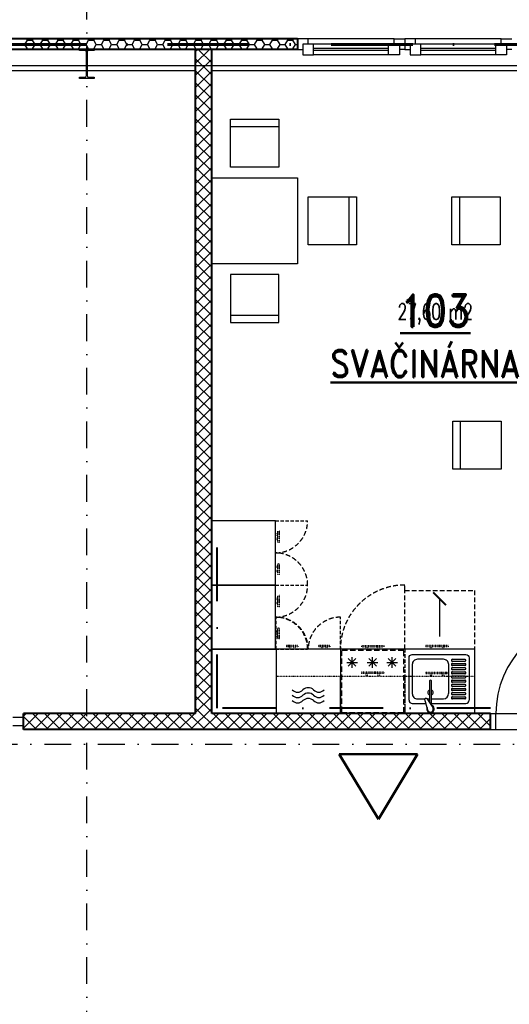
# Model space of a CAD drawing. Header units: millimetres. Extents: x 2886542 to 7567581, y -792623 to 134766.
# Tile 229 of 256: x 4794790 to 4799355, y -347867 to -338676. Entities that reach past the tile are written whole.
import ezdxf

# ---------------------------------------------------------------- set-up
doc = ezdxf.new("R2010")
doc.units = ezdxf.units.MM
for name, pattern in [('ACAD_ISO04W100', [30, 24, -3, 0, -3]), ('DASHDOT', [1, 0.5, -0.25, 0, -0.25]), ('DASHDOTX2', [50.8, 25.4, -12.7, 0, -12.7]), ('DASHED', [0.75, 0.5, -0.25]), ('DIVIDE', [1.25, 0.5, -0.25, 0, -0.25, 0, -0.25]), ('HIDDEN', [9.375, 6.25, -3.125])]:
    doc.linetypes.add(name, pattern=pattern)
doc.layers.add('CKPROSTUPY_NADROVINOU', color=7, linetype='DASHDOT', lineweight=25)
doc.layers.add('IN_NS_TLUSTA', color=1, linetype='Continuous', lineweight=40)
for name, color, linetype in [('IN_BLOKY_ZT', 161, 'Continuous'), ('IN_NS_VYPLNE OTVORU', 16, 'Continuous'), ('požárničina', 10, 'Continuous')]:
    doc.layers.add(name, color=color, linetype=linetype)
doc.styles.add('KOTY', font='SIMPLEX.SHX', dxfattribs={"width": 0.7})
doc.styles.add('ROMAND', font='romand.shx', dxfattribs={"width": 0.85})
doc.dimstyles.new('IN_50', dxfattribs={"dimtxt": 150, "dimasz": 80, "dimexe": 40, "dimexo": 250, "dimgap": 40, "dimtad": 1, "dimdec": 4, "dimrnd": 5, "dimdsep": 46, "dimlunit": 6, "dimtxsty": 'KOTY', "dimblk": 'ARCHTICK', "dimcen": 40, "dimclrd": 256, "dimclre": 256, "dimclrt": 3, "dimadec": 0, "dimazin": 0, "dimtfac": 1, "dimtdec": 4, "dimtmove": 1, "dimatfit": 3, "dimldrblk": 'ARCHTICK', "dimfxl": 0, "dimtolj": 1, "dimtzin": 0, "dimlwd": -1, "dimlwe": -1, "dimarcsym": 0})

# ---------------------------------------------------------------- blocks, each defined once
blk = doc.blocks.new('madlo')
at = {"linetype": 'DIVIDE', "ltscale": 2}
blk.add_line((-104, -14), (-104, 0), dxfattribs=at)
at = {"linetype": 'DIVIDE', "ltscale": 3}
for p, q in [((104, 0), (-104, 0)), ((-64, 0), (-64, 23)), ((-50, 0), (-50, 23)), ((50, 0), (50, 23)), ((64, 0), (64, 23)), ((104, -14), (104, 0)), ((104, -14), (-104, -14))]:
    blk.add_line(p, q, dxfattribs=at)
blk = doc.blocks.new('_ArchTick')
at = {"color": 0, "linetype": 'ByBlock', "const_width": 0.15}
blk.add_lwpolyline([(-0.5, -0.5), (0.5, 0.5)], dxfattribs=at)

msp = doc.modelspace()

# ---------------------------------------------------------------- linework, layer by layer
at = {"color": 0}
for p, q in [((4796755.4, -340053.4), (4796755.4, -339603.4)), ((4796755.4, -339603.4), (4797205.4, -339603.4)), ((4797205.4, -339603.4), (4797205.4, -340053.4)), ((4796755.4, -339673.4), (4797205.4, -339673.4)), ((4797205.4, -340053.4), (4796755.4, -340053.4)), ((4796580.4, -340953.4), (4796580.4, -340153.4)), ((4796580.4, -340153.4), (4797380.4, -340153.4)), ((4797380.4, -340153.4), (4797380.4, -340953.4)), ((4797480.4, -340778.4), (4797480.4, -340328.4)), ((4797480.4, -340328.4), (4797930.4, -340328.4)), ((4797860.4, -340328.4), (4797860.4, -340778.4)), ((4797930.4, -340328.4), (4797930.4, -340778.4)), ((4798820.6, -340778.4), (4798820.6, -340328.4)), ((4798820.6, -340328.4), (4799270.6, -340328.4)), ((4798890.6, -340328.4), (4798890.6, -340778.4)), ((4799270.6, -340328.4), (4799270.6, -340778.4)), ((4797930.4, -340778.4), (4797480.4, -340778.4)), ((4799270.6, -340778.4), (4798820.6, -340778.4)), ((4797380.4, -340953.4), (4796580.4, -340953.4)), ((4797205.4, -341053.4), (4796755.4, -341053.4)), ((4796755.4, -341053.4), (4796755.4, -341503.4)), ((4797205.4, -341503.4), (4797205.4, -341053.4)), ((4796755.4, -341433.4), (4797205.4, -341433.4)), ((4796755.4, -341503.4), (4797205.4, -341503.4)), ((4798830.4, -342873.2), (4798830.4, -342423.2)), ((4798830.4, -342423.2), (4799280.4, -342423.2)), ((4798900.4, -342873.2), (4798900.4, -342423.2)), ((4799280.4, -342423.2), (4799280.4, -342873.2)), ((4799280.4, -342873.2), (4798830.4, -342873.2)), ((4797180.4, -344553.4), (4797180.4, -345153.4)), ((4797839, -344675.5), (4797939, -344675.5)), ((4797853.7, -344710.9), (4797924.4, -344640.2)), ((4797853.7, -344640.2), (4797924.4, -344710.9)), ((4797889, -344725.5), (4797889, -344625.5)), ((4798030.4, -344675.5), (4798130.4, -344675.5)), ((4798045.1, -344710.9), (4798115.8, -344640.2)), ((4798045.1, -344640.2), (4798115.8, -344710.9)), ((4798080.4, -344725.5), (4798080.4, -344625.5)), ((4798212.6, -344675.5), (4798312.6, -344675.5)), ((4798227.2, -344710.9), (4798297.9, -344640.2)), ((4798227.2, -344640.2), (4798297.9, -344710.9)), ((4798262.6, -344725.5), (4798262.6, -344625.5)), ((4797780.4, -345153.4), (4797780.4, -344802)), ((4797180.4, -345153.4), (4797780.4, -345153.4))]:
    msp.add_line(p, q, dxfattribs=at)
at = {"color": 0, "linetype": 'HIDDEN', "ltscale": 5}
for p, q in [((4797174.6, -343353.4), (4797474.6, -343353.4)), ((4797174.6, -343953.4), (4797474.6, -343953.4)), ((4797174.6, -343953.4), (4797474.6, -343953.4)), ((4797180.4, -344553.4), (4797180.4, -344253.4)), ((4797780.4, -344553.4), (4797780.4, -344253.4)), ((4797174.6, -344553.4), (4797474.6, -344553.4)), ((4798380.4, -344553.4), (4798380.4, -345153.4))]:
    msp.add_line(p, q, dxfattribs=at)
at = {"color": 0, "linetype": 'DIVIDE', "ltscale": 3}
for p, q in [((4797197.6, -343476.4), (4797174.6, -343476.4)), ((4797197.6, -343490.4), (4797174.6, -343490.4)), ((4797197.6, -343516.4), (4797174.6, -343516.4)), ((4797197.6, -343530.4), (4797174.6, -343530.4)), ((4797211.6, -343555.4), (4797197.6, -343555.4)), ((4797197.6, -343751.4), (4797211.6, -343751.4)), ((4797197.6, -343776.4), (4797174.6, -343776.4)), ((4797197.6, -343790.4), (4797174.6, -343790.4)), ((4797197.6, -343816.4), (4797174.6, -343816.4)), ((4797197.6, -343830.4), (4797174.6, -343830.4)), ((4797211.6, -343855.4), (4797197.6, -343855.4)), ((4797197.6, -344076.4), (4797174.6, -344076.4)), ((4797197.6, -344090.4), (4797174.6, -344090.4)), ((4797197.6, -344116.4), (4797174.6, -344116.4)), ((4797197.6, -344130.4), (4797174.6, -344130.4)), ((4797211.6, -344155.4), (4797197.6, -344155.4)), ((4797197.6, -344376.4), (4797174.6, -344376.4)), ((4797197.6, -344390.4), (4797174.6, -344390.4)), ((4797197.6, -344351.4), (4797211.6, -344351.4)), ((4797197.6, -344416.4), (4797174.6, -344416.4)), ((4797197.6, -344430.4), (4797174.6, -344430.4)), ((4797211.6, -344455.4), (4797197.6, -344455.4)), ((4797303.4, -344530.4), (4797303.4, -344553.4)), ((4797317.4, -344530.4), (4797317.4, -344553.4)), ((4797343.4, -344530.4), (4797343.4, -344553.4)), ((4797357.4, -344530.4), (4797357.4, -344553.4)), ((4797382.4, -344516.4), (4797382.4, -344530.4)), ((4797578.4, -344530.4), (4797578.4, -344516.4)), ((4797603.4, -344530.4), (4797603.4, -344553.4)), ((4797617.4, -344530.4), (4797617.4, -344553.4)), ((4797643.4, -344530.4), (4797643.4, -344553.4)), ((4797657.4, -344530.4), (4797657.4, -344553.4)), ((4797682.4, -344516.4), (4797682.4, -344530.4)), ((4797180.4, -344803.4), (4799030.4, -344803.4))]:
    msp.add_line(p, q, dxfattribs=at)
at = {"color": 0, "linetype": 'DIVIDE', "ltscale": 2}
for p, q in [((4797211.6, -343451.4), (4797197.6, -343451.4)), ((4797211.6, -344051.4), (4797197.6, -344051.4)), ((4797278.4, -344516.4), (4797278.4, -344530.4))]:
    msp.add_line(p, q, dxfattribs=at)
at = {"color": 0, "linetype": 'DIVIDE'}
for p, q in [((4797197.6, -343555.4), (4797197.6, -343451.4)), ((4797211.6, -343555.4), (4797211.6, -343451.4)), ((4797197.6, -343855.4), (4797197.6, -343751.4)), ((4797211.6, -343855.4), (4797211.6, -343751.4)), ((4797197.6, -344155.4), (4797197.6, -344051.4)), ((4797211.6, -344155.4), (4797211.6, -344051.4)), ((4797197.6, -344455.4), (4797197.6, -344351.4)), ((4797211.6, -344455.4), (4797211.6, -344351.4)), ((4797382.4, -344516.4), (4797278.4, -344516.4)), ((4797382.4, -344530.4), (4797278.4, -344530.4)), ((4797682.4, -344516.4), (4797578.4, -344516.4)), ((4797682.4, -344530.4), (4797578.4, -344530.4))]:
    msp.add_line(p, q, dxfattribs=at)
at = {"color": 0, "linetype": 'HIDDEN', "ltscale": 7}
msp.add_line((4798380.4, -344003.4), (4798380.4, -343953.4), dxfattribs=at)
at = {"color": 0, "linetype": 'HIDDEN', "ltscale": 0.2}
for p, q in [((4799030.4, -344553.4), (4796580.4, -344553.4)), ((4796580.4, -344553.4), (4796580.4, -345153.4)), ((4797780.4, -344553.4), (4797780.4, -345153.4)), ((4796580.4, -345153.4), (4799030.4, -345153.4))]:
    msp.add_line(p, q, dxfattribs=at)
at = {"color": 0, "ltscale": 5}
msp.add_line((4799030.4, -344553.4), (4799030.4, -345153.4), dxfattribs=at)
at = {"color": 0, "linetype": 'DIVIDE', "ltscale": 75}
msp.add_line((4798380.4, -344803.4), (4798380.4, -345153.4), dxfattribs=at)
at = {"color": 0, "linetype": 'HIDDEN', "ltscale": 0.2}
for points in [[(4796580.4, -343953.4), (4797174.6, -343953.4), (4797174.6, -343353.4), (4796580.4, -343353.4)], [(4796580.4, -344553.4), (4797174.6, -344553.4), (4797174.6, -343953.4), (4796580.4, -343953.4)]]:
    msp.add_lwpolyline(points, close=True, dxfattribs=at)
at = {"color": 0, "linetype": 'HIDDEN', "ltscale": 7}
msp.add_lwpolyline([(4798380.4, -344553.4), (4798380.4, -344003.4), (4799030.4, -344003.4), (4799030.4, -344553.4)], dxfattribs=at)
at = {"color": 0, "linetype": 'DASHED', "ltscale": 100}
msp.add_lwpolyline([(4797790.4, -345143.4), (4798370.5, -345143.4), (4798370.5, -344563.4), (4797790.4, -344563.4)], close=True, dxfattribs=at)
at = {"color": 0, "linetype": 'HIDDEN', "ltscale": 7}
for centre, radius, start, end in [((4797174.6, -343353.4), 300, 270, 0), ((4797174.6, -343953.4), 300, 0, 90), ((4797174.6, -343953.4), 300, 270, 0), ((4798380.4, -344553.4), 600, 90, 180), ((4797174.6, -344553.4), 300, 0, 90), ((4797180.4, -344553.4), 300, 0, 90), ((4797780.4, -344553.4), 300, 90, 180)]:
    msp.add_arc(centre, radius, start, end, dxfattribs=at)
at = {"color": 0}
for centre, start, end in [((4797381.4, -344883.3), 225, 315), ((4797480.4, -344982.2), 45, 135), ((4797579.4, -344883.3), 225, 315), ((4797381.4, -344933.3), 225, 315), ((4797381.4, -344983.3), 225, 315), ((4797480.4, -345032.2), 45, 135), ((4797480.4, -345082.2), 45, 135), ((4797579.4, -344933.3), 225, 315), ((4797579.4, -344983.3), 225, 315)]:
    msp.add_arc(centre, 70, start, end, dxfattribs=at)
at = {"layer": 'CKPROSTUPY_NADROVINOU', "color": 0, "ltscale": 500}
for p, q in [((4795415.4, -361679.5), (4795415.4, -334462.1)), ((4743509.4, -345438.4), (4807982.6, -345438.4))]:
    msp.add_line(p, q, dxfattribs=at)
at = {"layer": 'IN_BLOKY_ZT', "color": 0}
msp.add_line((4798587.1, -345016.4), (4798610.4, -345016.4), dxfattribs=at)
for points in [[(4798420.4, -345029.4), (4798420.4, -344633.4, -0.414214), (4798450.4, -344603.4), (4798950.4, -344603.4), (4798950.4, -344603.4, -0.414214), (4798980.4, -344633.4), (4798980.4, -344633.4), (4798980.4, -345029.4)], [(4798630.4, -345016.4), (4798742.4, -345016.4), (4798742.4, -345016.4, 0.400272), (4798790, -344966.4), (4798790, -344966.4), (4798790.4, -344966.4), (4798790.4, -344696.4), (4798790.4, -344696.4, 0.414214), (4798740.4, -344646.4), (4798740.4, -344646.4), (4798500.4, -344646.4), (4798500.4, -344646.4), (4798500.4, -344646.4, 0.414214), (4798450.4, -344696.4), (4798450.4, -344696.4), (4798450.4, -344696.4), (4798450.4, -344966.4), (4798450.4, -344966.4), (4798450.4, -344966.4, 0.414214), (4798500.4, -345016.4), (4798500.4, -345016.4), (4798500.4, -345016.4), (4798567.4, -345016.4)], [(4798630.4, -345075.8), (4798630.4, -344851.9), (4798630.4, -344851.9, 1.002035), (4798610.4, -344851.9), (4798610.4, -344851.9), (4798610.4, -345050.5)], [(4798420.4, -345029.4, 0.414214), (4798450.4, -345059.4), (4798450.4, -345059.4), (4798578.8, -345059.4)], [(4798567.1, -345020.9, -0.803053), (4798585.2, -345013.7), (4798585.2, -345013.6), (4798641, -345095.3), (4798640.9, -345095.1)], [(4798630.4, -345059.4), (4798950.4, -345059.4), (4798950.4, -345059.4, 0.414214), (4798980.4, -345029.4)]]:
    msp.add_lwpolyline(points, format="xyb", dxfattribs=at)
for points in [[(4798825.4, -344646.4), (4798940.4, -344646.4)], [(4798940.4, -344665.8), (4798825.4, -344665.8)], [(4798825.4, -344685.3), (4798940.4, -344685.3)], [(4798940.4, -344704.8), (4798825.4, -344704.8)], [(4798825.4, -344724.3), (4798940.4, -344724.3)], [(4798940.4, -344743.7), (4798825.4, -344743.7)], [(4798825.4, -344763.2), (4798940.4, -344763.2)], [(4798940.4, -344782.7), (4798825.4, -344782.7)], [(4798825.4, -344802.2), (4798940.4, -344802.2)], [(4798940.4, -344821.6), (4798825.4, -344821.6)], [(4798825.4, -344841.1), (4798940.4, -344841.1)], [(4798940.4, -344860.6), (4798825.4, -344860.6)], [(4798825.4, -344880.1), (4798940.4, -344880.1)], [(4798940.4, -344899.5), (4798825.4, -344899.5)], [(4798825.4, -344919), (4798940.4, -344919)], [(4798940.4, -344938.5), (4798825.4, -344938.5)], [(4798596.5, -345120.7), (4798567.4, -345022.2)], [(4798825.4, -344958), (4798940.4, -344958)], [(4798940.4, -344977.4), (4798825.4, -344977.4)], [(4798825.4, -344996.9), (4798940.4, -344996.9)], [(4798940.4, -345016.4), (4798825.4, -345016.4)]]:
    msp.add_lwpolyline(points, dxfattribs=at)
for centre, radius, start, end in [((4798620.4, -344956.6), 25, 113.57828, 180), ((4798620.4, -344956.6), 25, 180, 246.42172), ((4798620.4, -344956.6), 25, 293.57839, 66.42161), ((4798620.4, -345109.4), 35, 152.69496, 78.78192)]:
    msp.add_arc(centre, radius, start, end, dxfattribs=at)
for centre, major_axis, ratio, start_param, end_param in [((4798825.4, -344656.1), (10, 0), 0.973684, 1.570796, 4.712389), ((4798940.4, -344656.1), (10, 0), 0.973684, 4.712389, 7.853982), ((4798825.4, -344695.1), (10, 0), 0.973684, 1.570796, 4.712389), ((4798825.4, -344734), (10, 0), 0.973684, 1.570796, 4.712389), ((4798825.4, -344773), (10, 0), 0.973684, 1.570796, 4.712389), ((4798940.4, -344695.1), (10, 0), 0.973684, 4.712389, 7.853982), ((4798940.4, -344734), (10, 0), 0.973684, 4.712389, 7.853982), ((4798940.4, -344773), (10, 0), 0.973684, 4.712389, 7.853982), ((4798825.4, -344811.9), (10, 0), 0.973684, 1.570796, 4.712389), ((4798825.4, -344850.8), (10, 0), 0.973684, 1.570796, 4.712389), ((4798940.4, -344811.9), (10, 0), 0.973684, 4.712389, 7.853982), ((4798940.4, -344850.8), (10, 0), 0.973684, 4.712389, 7.853982), ((4798825.4, -344889.8), (10, 0), 0.973684, 1.570796, 4.712389), ((4798825.4, -344928.7), (10, 0), 0.973684, 1.570796, 4.712389), ((4798940.4, -344889.8), (10, 0), 0.973684, 4.712389, 7.853982), ((4798940.4, -344928.7), (10, 0), 0.973684, 4.712389, 7.853982), ((4798825.4, -344967.7), (10, 0), 0.973684, 1.570796, 4.712389), ((4798825.4, -345006.6), (10, 0), 0.973684, 1.570796, 4.712389), ((4798940.4, -344967.7), (10, 0), 0.973684, 4.712389, 7.853982), ((4798940.4, -345006.6), (10, 0), 0.973684, 4.712389, 7.853982), ((4798620.4, -345112), (0, 29.6), 0.843648, 1.869437, 5.317816)]:
    msp.add_ellipse(centre, major_axis=major_axis, ratio=ratio, start_param=start_param, end_param=end_param, dxfattribs=at)
at = {"layer": 'IN_NS_TLUSTA', "color": 0}
for p, q in [((4797380.4, -338853.4), (4794575.4, -338853.4)), ((4797380.4, -338853.4), (4797380.4, -338953.4)), ((4797380.4, -338953.4), (4794575.4, -338953.4)), ((4796430.4, -345153.4), (4796430.4, -338953.4)), ((4796580.4, -345153.4), (4796580.4, -338953.4)), ((4796430.4, -345153.4), (4794825.4, -345153.4)), ((4794825.4, -345303.4), (4794825.4, -345153.4)), ((4799180.4, -345153.4), (4796580.4, -345153.4)), ((4799180.4, -345303.4), (4799180.4, -345153.4)), ((4799180.4, -345303.4), (4794825.4, -345303.4))]:
    msp.add_line(p, q, dxfattribs=at)
at = {"layer": 'IN_NS_TLUSTA', "color": 0, "linetype": 'DASHDOT', "ltscale": 1000}
for p, q in [((4796630.4, -345103.4), (4796630.4, -343353.4)), ((4799180.4, -345103.4), (4796630.4, -345103.4))]:
    msp.add_line(p, q, dxfattribs=at)
at = {"layer": 'IN_NS_VYPLNE OTVORU', "color": 0}
for p, q in [((4794837.5, -338907.4), (4794861.4, -338866.1)), ((4794861.4, -338866.1), (4794854, -338853.4)), ((4794861.4, -338866.1), (4794909, -338866.1)), ((4794909, -338866.1), (4794916.3, -338853.4)), ((4794932.8, -338907.4), (4794909, -338866.1)), ((4794980.4, -338907.4), (4795004.2, -338866.1)), ((4795004.2, -338866.1), (4794996.9, -338853.4)), ((4795004.2, -338866.1), (4795051.9, -338866.1)), ((4795051.9, -338866.1), (4795059.2, -338853.4)), ((4795075.7, -338907.4), (4795051.9, -338866.1)), ((4795123.3, -338907.4), (4795147.1, -338866.1)), ((4795147.1, -338866.1), (4795139.7, -338853.4)), ((4795147.1, -338866.1), (4795194.7, -338866.1)), ((4795194.7, -338866.1), (4795202.1, -338853.4)), ((4795218.5, -338907.4), (4795194.7, -338866.1)), ((4795266.2, -338907.4), (4795290, -338866.1)), ((4795290, -338866.1), (4795282.6, -338853.4)), ((4795290, -338866.1), (4795337.6, -338866.1)), ((4795337.6, -338866.1), (4795345, -338853.4)), ((4795361.4, -338907.4), (4795337.6, -338866.1)), ((4795409, -338907.4), (4795432.9, -338866.1)), ((4795432.9, -338866.1), (4795425.5, -338853.4)), ((4795432.9, -338866.1), (4795480.5, -338866.1)), ((4795480.5, -338866.1), (4795487.8, -338853.4)), ((4795504.3, -338907.4), (4795480.5, -338866.1)), ((4795551.9, -338907.4), (4795575.7, -338866.1)), ((4795575.7, -338866.1), (4795568.4, -338853.4)), ((4795575.7, -338866.1), (4795623.4, -338866.1)), ((4795623.4, -338866.1), (4795630.7, -338853.4)), ((4795647.2, -338907.4), (4795623.4, -338866.1)), ((4795694.8, -338907.4), (4795718.6, -338866.1)), ((4795718.6, -338866.1), (4795711.2, -338853.4)), ((4795718.6, -338866.1), (4795766.2, -338866.1)), ((4795766.2, -338866.1), (4795773.6, -338853.4)), ((4795790, -338907.4), (4795766.2, -338866.1)), ((4795837.7, -338907.4), (4795861.5, -338866.1)), ((4795861.5, -338866.1), (4795854.1, -338853.4)), ((4795861.5, -338866.1), (4795909.1, -338866.1)), ((4795909.1, -338866.1), (4795916.5, -338853.4)), ((4795932.9, -338907.4), (4795909.1, -338866.1)), ((4795980.5, -338907.4), (4796004.4, -338866.1)), ((4796004.4, -338866.1), (4795997, -338853.4)), ((4796004.4, -338866.1), (4796052, -338866.1)), ((4796052, -338866.1), (4796059.3, -338853.4)), ((4796075.8, -338907.4), (4796052, -338866.1)), ((4796123.4, -338907.4), (4796147.2, -338866.1)), ((4796147.2, -338866.1), (4796139.9, -338853.4)), ((4796147.2, -338866.1), (4796194.9, -338866.1)), ((4796194.9, -338866.1), (4796202.2, -338853.4)), ((4796218.7, -338907.4), (4796194.9, -338866.1)), ((4796266.3, -338907.4), (4796290.1, -338866.1)), ((4796290.1, -338866.1), (4796282.7, -338853.4)), ((4796290.1, -338866.1), (4796337.7, -338866.1)), ((4796337.7, -338866.1), (4796345.1, -338853.4)), ((4796361.5, -338907.4), (4796337.7, -338866.1)), ((4796409.2, -338907.4), (4796433, -338866.1)), ((4796433, -338866.1), (4796425.6, -338853.4)), ((4796433, -338866.1), (4796480.6, -338866.1)), ((4796480.6, -338866.1), (4796488, -338853.4)), ((4796504.4, -338907.4), (4796480.6, -338866.1)), ((4796552, -338907.4), (4796575.9, -338866.1)), ((4796575.9, -338866.1), (4796568.5, -338853.4)), ((4796575.9, -338866.1), (4796623.5, -338866.1)), ((4796623.5, -338866.1), (4796630.8, -338853.4)), ((4796647.3, -338907.4), (4796623.5, -338866.1)), ((4796694.9, -338907.4), (4796718.7, -338866.1)), ((4796718.7, -338866.1), (4796711.4, -338853.4)), ((4796718.7, -338866.1), (4796766.4, -338866.1)), ((4796766.4, -338866.1), (4796773.7, -338853.4)), ((4796790.2, -338907.4), (4796766.4, -338866.1)), ((4796837.8, -338907.4), (4796861.6, -338866.1)), ((4796861.6, -338866.1), (4796854.3, -338853.4)), ((4796861.6, -338866.1), (4796909.2, -338866.1)), ((4796909.2, -338866.1), (4796916.6, -338853.4)), ((4796933, -338907.4), (4796909.2, -338866.1)), ((4796980.7, -338907.4), (4797004.5, -338866.1)), ((4797004.5, -338866.1), (4796997.1, -338853.4)), ((4797004.5, -338866.1), (4797052.1, -338866.1)), ((4797052.1, -338866.1), (4797059.5, -338853.4)), ((4797075.9, -338907.4), (4797052.1, -338866.1)), ((4797123.5, -338907.4), (4797147.4, -338866.1)), ((4797147.4, -338866.1), (4797140, -338853.4)), ((4797147.4, -338866.1), (4797195, -338866.1)), ((4797195, -338866.1), (4797202.3, -338853.4)), ((4797218.8, -338907.4), (4797195, -338866.1)), ((4797266.4, -338907.4), (4797290.2, -338866.1)), ((4797290.2, -338866.1), (4797282.9, -338853.4)), ((4797290.2, -338866.1), (4797337.9, -338866.1)), ((4797337.9, -338866.1), (4797345.2, -338853.4)), ((4797361.7, -338907.4), (4797337.9, -338866.1)), ((4798280.4, -338853.4), (4797380.4, -338853.4)), ((4797480.4, -338853.4), (4797380.4, -338853.4)), ((4797380.4, -338853.4), (4797380.4, -338953.4)), ((4797480.4, -338903.4), (4797480.4, -338853.4)), ((4798280.4, -338903.4), (4798280.4, -338853.4)), ((4798280.4, -338853.4), (4798380.4, -338853.4)), ((4799280.4, -338853.4), (4798380.4, -338853.4)), ((4798480.4, -338853.4), (4798380.4, -338853.4)), ((4798380.4, -338853.4), (4798380.4, -338953.4)), ((4798380.4, -338853.4), (4798380.4, -338953.4)), ((4798480.4, -338903.4), (4798480.4, -338853.4)), ((4799280.4, -338903.4), (4799280.4, -338853.4)), ((4799280.4, -338853.4), (4799380.4, -338853.4)), ((4794789.9, -338907.4), (4794837.5, -338907.4)), ((4794861.4, -338948.6), (4794837.5, -338907.4)), ((4794858.6, -338953.4), (4794861.4, -338948.6)), ((4794861.4, -338948.6), (4794909, -338948.6)), ((4794909, -338948.6), (4794932.8, -338907.4)), ((4794911.7, -338953.4), (4794909, -338948.6)), ((4794932.8, -338907.4), (4794980.4, -338907.4)), ((4795004.2, -338948.6), (4794980.4, -338907.4)), ((4795001.5, -338953.4), (4795004.2, -338948.6)), ((4795004.2, -338948.6), (4795051.9, -338948.6)), ((4795051.9, -338948.6), (4795075.7, -338907.4)), ((4795054.6, -338953.4), (4795051.9, -338948.6)), ((4795075.7, -338907.4), (4795123.3, -338907.4)), ((4795147.1, -338948.6), (4795123.3, -338907.4)), ((4795144.4, -338953.4), (4795147.1, -338948.6)), ((4795147.1, -338948.6), (4795194.7, -338948.6)), ((4795194.7, -338948.6), (4795218.5, -338907.4)), ((4795197.5, -338953.4), (4795194.7, -338948.6)), ((4795218.5, -338907.4), (4795266.2, -338907.4)), ((4795290, -338948.6), (4795266.2, -338907.4)), ((4795287.2, -338953.4), (4795290, -338948.6)), ((4795290, -338948.6), (4795337.6, -338948.6)), ((4795337.6, -338948.6), (4795361.4, -338907.4)), ((4795340.4, -338953.4), (4795337.6, -338948.6)), ((4795347.9, -338963.6), (4795347.9, -338953.4)), ((4795347.9, -338953.4), (4795482.9, -338953.4)), ((4795397.1, -338963.6), (4795347.9, -338963.6)), ((4795361.4, -338907.4), (4795409, -338907.4)), ((4795432.9, -338948.6), (4795409, -338907.4)), ((4795412.1, -339198.2), (4795412.1, -338978.6)), ((4795418.7, -338978.6), (4795418.7, -339198.2)), ((4795430.1, -338953.4), (4795432.9, -338948.6)), ((4795432.9, -338948.6), (4795480.5, -338948.6)), ((4795482.9, -338963.6), (4795433.7, -338963.6)), ((4795480.5, -338948.6), (4795504.3, -338907.4)), ((4795483.2, -338953.4), (4795480.5, -338948.6)), ((4795482.9, -338953.4), (4795482.9, -338963.6)), ((4795504.3, -338907.4), (4795551.9, -338907.4)), ((4795575.7, -338948.6), (4795551.9, -338907.4)), ((4795573, -338953.4), (4795575.7, -338948.6)), ((4795575.7, -338948.6), (4795623.4, -338948.6)), ((4795623.4, -338948.6), (4795647.2, -338907.4)), ((4795626.1, -338953.4), (4795623.4, -338948.6)), ((4795647.2, -338907.4), (4795694.8, -338907.4)), ((4795718.6, -338948.6), (4795694.8, -338907.4)), ((4795715.9, -338953.4), (4795718.6, -338948.6)), ((4795718.6, -338948.6), (4795766.2, -338948.6)), ((4795766.2, -338948.6), (4795790, -338907.4)), ((4795769, -338953.4), (4795766.2, -338948.6)), ((4795790, -338907.4), (4795837.7, -338907.4)), ((4795861.5, -338948.6), (4795837.7, -338907.4)), ((4795858.7, -338953.4), (4795861.5, -338948.6)), ((4795861.5, -338948.6), (4795909.1, -338948.6)), ((4795909.1, -338948.6), (4795932.9, -338907.4)), ((4795911.9, -338953.4), (4795909.1, -338948.6)), ((4795932.9, -338907.4), (4795980.5, -338907.4)), ((4796004.4, -338948.6), (4795980.5, -338907.4)), ((4796001.6, -338953.4), (4796004.4, -338948.6)), ((4796004.4, -338948.6), (4796052, -338948.6)), ((4796052, -338948.6), (4796075.8, -338907.4)), ((4796054.7, -338953.4), (4796052, -338948.6)), ((4796075.8, -338907.4), (4796123.4, -338907.4)), ((4796147.2, -338948.6), (4796123.4, -338907.4)), ((4796144.5, -338953.4), (4796147.2, -338948.6)), ((4796147.2, -338948.6), (4796194.9, -338948.6)), ((4796194.9, -338948.6), (4796218.7, -338907.4)), ((4796197.6, -338953.4), (4796194.9, -338948.6)), ((4796218.7, -338907.4), (4796266.3, -338907.4)), ((4796290.1, -338948.6), (4796266.3, -338907.4)), ((4796287.4, -338953.4), (4796290.1, -338948.6)), ((4796290.1, -338948.6), (4796337.7, -338948.6)), ((4796337.7, -338948.6), (4796361.5, -338907.4)), ((4796340.5, -338953.4), (4796337.7, -338948.6)), ((4796361.5, -338907.4), (4796409.2, -338907.4)), ((4796433, -338948.6), (4796409.2, -338907.4)), ((4796430.2, -338953.4), (4796433, -338948.6)), ((4796430.4, -338970.6), (4796447.6, -338953.4)), ((4796430.4, -339082.8), (4796559.9, -338953.4)), ((4796433, -338948.6), (4796480.6, -338948.6)), ((4796580.4, -339079.1), (4796454.6, -338953.4)), ((4796480.6, -338948.6), (4796504.4, -338907.4)), ((4796483.4, -338953.4), (4796480.6, -338948.6)), ((4796504.4, -338907.4), (4796552, -338907.4)), ((4796575.9, -338948.6), (4796552, -338907.4)), ((4796580.4, -338966.9), (4796566.9, -338953.4)), ((4796573.1, -338953.4), (4796575.9, -338948.6)), ((4796575.9, -338948.6), (4796623.5, -338948.6)), ((4796623.5, -338948.6), (4796647.3, -338907.4)), ((4796626.2, -338953.4), (4796623.5, -338948.6)), ((4796647.3, -338907.4), (4796694.9, -338907.4)), ((4796718.7, -338948.6), (4796694.9, -338907.4)), ((4796716, -338953.4), (4796718.7, -338948.6)), ((4796718.7, -338948.6), (4796766.4, -338948.6)), ((4796766.4, -338948.6), (4796790.2, -338907.4)), ((4796769.1, -338953.4), (4796766.4, -338948.6)), ((4796790.2, -338907.4), (4796837.8, -338907.4)), ((4796861.6, -338948.6), (4796837.8, -338907.4)), ((4796858.9, -338953.4), (4796861.6, -338948.6)), ((4796861.6, -338948.6), (4796909.2, -338948.6)), ((4796909.2, -338948.6), (4796933, -338907.4)), ((4796912, -338953.4), (4796909.2, -338948.6)), ((4796933, -338907.4), (4796980.7, -338907.4)), ((4797004.5, -338948.6), (4796980.7, -338907.4)), ((4797001.7, -338953.4), (4797004.5, -338948.6)), ((4797004.5, -338948.6), (4797052.1, -338948.6)), ((4797052.1, -338948.6), (4797075.9, -338907.4)), ((4797054.9, -338953.4), (4797052.1, -338948.6)), ((4797075.9, -338907.4), (4797123.5, -338907.4)), ((4797147.4, -338948.6), (4797123.5, -338907.4)), ((4797144.6, -338953.4), (4797147.4, -338948.6)), ((4797147.4, -338948.6), (4797195, -338948.6)), ((4797195, -338948.6), (4797218.8, -338907.4)), ((4797197.7, -338953.4), (4797195, -338948.6)), ((4797218.8, -338907.4), (4797266.4, -338907.4)), ((4797290.2, -338948.6), (4797266.4, -338907.4)), ((4797287.5, -338953.4), (4797290.2, -338948.6)), ((4797290.2, -338948.6), (4797337.9, -338948.6)), ((4797337.9, -338948.6), (4797361.7, -338907.4)), ((4797340.6, -338953.4), (4797337.9, -338948.6)), ((4797361.7, -338907.4), (4797380.4, -338907.4)), ((4797380.4, -338953.4), (4797430.4, -338953.4)), ((4797530.4, -338903.4), (4797430.4, -338903.4)), ((4797430.4, -338903.4), (4797430.4, -339003.4)), ((4798230.4, -338903.4), (4797480.4, -338903.4)), ((4797530.4, -339003.4), (4797530.4, -338903.4)), ((4798230.4, -338943.4), (4797530.4, -338943.4)), ((4798230.4, -338963.4), (4797530.4, -338963.4)), ((4798230.4, -338903.4), (4798330.4, -338903.4)), ((4798230.4, -339003.4), (4798230.4, -338903.4)), ((4798330.4, -338903.4), (4798330.4, -339003.4)), ((4798380.4, -338953.4), (4798330.4, -338953.4)), ((4798380.4, -338953.4), (4798430.4, -338953.4)), ((4798530.4, -338903.4), (4798430.4, -338903.4)), ((4798430.4, -338903.4), (4798430.4, -339003.4)), ((4799230.4, -338903.4), (4798480.4, -338903.4)), ((4798530.4, -339003.4), (4798530.4, -338903.4)), ((4799230.4, -338943.4), (4798530.4, -338943.4)), ((4799230.4, -338963.4), (4798530.4, -338963.4)), ((4799230.4, -338903.4), (4799330.4, -338903.4)), ((4799230.4, -339003.4), (4799230.4, -338903.4)), ((4799330.4, -338903.4), (4799330.4, -339003.4)), ((4799380.4, -338953.4), (4799330.4, -338953.4)), ((4796580.4, -339191.4), (4796430.4, -339041.4)), ((4796430.4, -339195.1), (4796580.4, -339045.1)), ((4797430.4, -339003.4), (4797530.4, -339003.4)), ((4798230.4, -339003.4), (4797530.4, -339003.4)), ((4798330.4, -339003.4), (4798230.4, -339003.4)), ((4798430.4, -339003.4), (4798530.4, -339003.4)), ((4799230.4, -339003.4), (4798530.4, -339003.4)), ((4799330.4, -339003.4), (4799230.4, -339003.4)), ((4796430.4, -339153.4), (4789650.4, -339153.4)), ((4796580.4, -339303.6), (4796430.4, -339153.6)), ((4796430.4, -339307.3), (4796580.4, -339157.3)), ((4801155.4, -339153.4), (4796580.4, -339153.4)), ((4795347.9, -339223.4), (4795347.9, -339213.2)), ((4795347.9, -339213.2), (4795397.1, -339213.2)), ((4795482.9, -339223.4), (4795347.9, -339223.4)), ((4795433.7, -339213.2), (4795482.9, -339213.2)), ((4795482.9, -339213.2), (4795482.9, -339223.4)), ((4796580.4, -339415.9), (4796430.4, -339265.9)), ((4796430.4, -339419.6), (4796580.4, -339269.6)), ((4796580.4, -339528.1), (4796430.4, -339378.1)), ((4796430.4, -339531.8), (4796580.4, -339381.8)), ((4796580.4, -339640.4), (4796430.4, -339490.4)), ((4796430.4, -339644.1), (4796580.4, -339494.1)), ((4796580.4, -339752.7), (4796430.4, -339602.7)), ((4796430.4, -339756.4), (4796580.4, -339606.4)), ((4796580.4, -339864.9), (4796430.4, -339714.9)), ((4796430.4, -339868.6), (4796580.4, -339718.6)), ((4796580.4, -339977.2), (4796430.4, -339827.2)), ((4796430.4, -339980.9), (4796580.4, -339830.9)), ((4796580.4, -340089.4), (4796430.4, -339939.4)), ((4796430.4, -340093.1), (4796580.4, -339943.1)), ((4796580.4, -340201.7), (4796430.4, -340051.7)), ((4796430.4, -340205.4), (4796580.4, -340055.4)), ((4796580.4, -340313.9), (4796430.4, -340163.9)), ((4796430.4, -340317.6), (4796580.4, -340167.6)), ((4796580.4, -340426.2), (4796430.4, -340276.2)), ((4796430.4, -340429.9), (4796580.4, -340279.9)), ((4796580.4, -340538.4), (4796430.4, -340388.4)), ((4796430.4, -340542.1), (4796580.4, -340392.1)), ((4796580.4, -340650.7), (4796430.4, -340500.7)), ((4796430.4, -340654.4), (4796580.4, -340504.4)), ((4796580.4, -340762.9), (4796430.4, -340612.9)), ((4796430.4, -340766.6), (4796580.4, -340616.6)), ((4796580.4, -340875.2), (4796430.4, -340725.2)), ((4796430.4, -340878.9), (4796580.4, -340728.9)), ((4796580.4, -340987.4), (4796430.4, -340837.4)), ((4796430.4, -340991.1), (4796580.4, -340841.1)), ((4796580.4, -341099.7), (4796430.4, -340949.7)), ((4796430.4, -341103.4), (4796580.4, -340953.4)), ((4796580.4, -341211.9), (4796430.4, -341061.9)), ((4796430.4, -341215.6), (4796580.4, -341065.6)), ((4796580.4, -341324.2), (4796430.4, -341174.2)), ((4796430.4, -341327.9), (4796580.4, -341177.9)), ((4796580.4, -341436.4), (4796430.4, -341286.4)), ((4796430.4, -341440.2), (4796580.4, -341290.2)), ((4796580.4, -341548.7), (4796430.4, -341398.7)), ((4796430.4, -341552.4), (4796580.4, -341402.4)), ((4796580.4, -341661), (4796430.4, -341511)), ((4796430.4, -341664.7), (4796580.4, -341514.7)), ((4796580.4, -341773.2), (4796430.4, -341623.2)), ((4796430.4, -341776.9), (4796580.4, -341626.9)), ((4796580.4, -341885.5), (4796430.4, -341735.5)), ((4796430.4, -341889.2), (4796580.4, -341739.2)), ((4796580.4, -341997.7), (4796430.4, -341847.7)), ((4796430.4, -342001.4), (4796580.4, -341851.4)), ((4796580.4, -342110), (4796430.4, -341960)), ((4796430.4, -342113.7), (4796580.4, -341963.7)), ((4796580.4, -342222.2), (4796430.4, -342072.2)), ((4796430.4, -342225.9), (4796580.4, -342075.9)), ((4796580.4, -342334.5), (4796430.4, -342184.5)), ((4796430.4, -342338.2), (4796580.4, -342188.2)), ((4796580.4, -342446.7), (4796430.4, -342296.7)), ((4796430.4, -342450.4), (4796580.4, -342300.4)), ((4796580.4, -342559), (4796430.4, -342409)), ((4796430.4, -342562.7), (4796580.4, -342412.7)), ((4796580.4, -342671.2), (4796430.4, -342521.2)), ((4796430.4, -342674.9), (4796580.4, -342524.9)), ((4796580.4, -342783.5), (4796430.4, -342633.5)), ((4796430.4, -342787.2), (4796580.4, -342637.2)), ((4796580.4, -342895.7), (4796430.4, -342745.7)), ((4796430.4, -342899.4), (4796580.4, -342749.4)), ((4796580.4, -343008), (4796430.4, -342858)), ((4796430.4, -343011.7), (4796580.4, -342861.7)), ((4796580.4, -343120.2), (4796430.4, -342970.2)), ((4796430.4, -343124), (4796580.4, -342974)), ((4796580.4, -343232.5), (4796430.4, -343082.5)), ((4796430.4, -343236.2), (4796580.4, -343086.2)), ((4796580.4, -343344.8), (4796430.4, -343194.8)), ((4796430.4, -343348.5), (4796580.4, -343198.5)), ((4796580.4, -343457), (4796430.4, -343307)), ((4796430.4, -343460.7), (4796580.4, -343310.7)), ((4796580.4, -343569.3), (4796430.4, -343419.3)), ((4796430.4, -343573), (4796580.4, -343423)), ((4796580.4, -343681.5), (4796430.4, -343531.5)), ((4796430.4, -343685.2), (4796580.4, -343535.2)), ((4796580.4, -343793.8), (4796430.4, -343643.8)), ((4796430.4, -343797.5), (4796580.4, -343647.5)), ((4796580.4, -343906), (4796430.4, -343756)), ((4796430.4, -343909.7), (4796580.4, -343759.7)), ((4796580.4, -344018.3), (4796430.4, -343868.3)), ((4796430.4, -344022), (4796580.4, -343872)), ((4796580.4, -344130.5), (4796430.4, -343980.5)), ((4796430.4, -344134.2), (4796580.4, -343984.2)), ((4796580.4, -344242.8), (4796430.4, -344092.8)), ((4796430.4, -344246.5), (4796580.4, -344096.5)), ((4796580.4, -344355), (4796430.4, -344205)), ((4796430.4, -344358.7), (4796580.4, -344208.7)), ((4796580.4, -344467.3), (4796430.4, -344317.3)), ((4796430.4, -344471), (4796580.4, -344321)), ((4796580.4, -344579.5), (4796430.4, -344429.5)), ((4796430.4, -344583.2), (4796580.4, -344433.2)), ((4796580.4, -344691.8), (4796430.4, -344541.8)), ((4796430.4, -344695.5), (4796580.4, -344545.5)), ((4796580.4, -344804), (4796430.4, -344654)), ((4796430.4, -344807.7), (4796580.4, -344657.7)), ((4796580.4, -344916.3), (4796430.4, -344766.3)), ((4796430.4, -344920), (4796580.4, -344770)), ((4796580.4, -345028.6), (4796430.4, -344878.6)), ((4796430.4, -345032.3), (4796580.4, -344882.3)), ((4796580.4, -345140.8), (4796430.4, -344990.8)), ((4796430.4, -345144.5), (4796580.4, -344994.5)), ((4796383.8, -345303.4), (4796580.4, -345106.8)), ((4796630.7, -345303.4), (4796430.4, -345103.1)), ((4794725.4, -345188.4), (4794825.4, -345188.4)), ((4794825.4, -345178), (4794850, -345153.4)), ((4794825.4, -345290.2), (4794962.2, -345153.4)), ((4794946.9, -345303.4), (4794825.4, -345181.9)), ((4794825.4, -345188.4), (4794825.4, -345268.4)), ((4795059.2, -345303.4), (4794909.2, -345153.4)), ((4794924.5, -345303.4), (4795074.5, -345153.4)), ((4795171.4, -345303.4), (4795021.4, -345153.4)), ((4795036.7, -345303.4), (4795186.7, -345153.4)), ((4795283.7, -345303.4), (4795133.7, -345153.4)), ((4795149, -345303.4), (4795299, -345153.4)), ((4795395.9, -345303.4), (4795245.9, -345153.4)), ((4795261.3, -345303.4), (4795411.3, -345153.4)), ((4795508.2, -345303.4), (4795358.2, -345153.4)), ((4795373.5, -345303.4), (4795523.5, -345153.4)), ((4795620.4, -345303.4), (4795470.4, -345153.4)), ((4795485.8, -345303.4), (4795635.8, -345153.4)), ((4795732.7, -345303.4), (4795582.7, -345153.4)), ((4795598, -345303.4), (4795748, -345153.4)), ((4795844.9, -345303.4), (4795694.9, -345153.4)), ((4795710.3, -345303.4), (4795860.3, -345153.4)), ((4795957.2, -345303.4), (4795807.2, -345153.4)), ((4795822.5, -345303.4), (4795972.5, -345153.4)), ((4796069.5, -345303.4), (4795919.5, -345153.4)), ((4795934.8, -345303.4), (4796084.8, -345153.4)), ((4796181.7, -345303.4), (4796031.7, -345153.4)), ((4796047, -345303.4), (4796197, -345153.4)), ((4796294, -345303.4), (4796144, -345153.4)), ((4796159.3, -345303.4), (4796309.3, -345153.4)), ((4796406.2, -345303.4), (4796256.2, -345153.4)), ((4796271.5, -345303.4), (4796421.5, -345153.4)), ((4796518.5, -345303.4), (4796368.5, -345153.4)), ((4796496, -345303.4), (4796646, -345153.4)), ((4796743, -345303.4), (4796593, -345153.4)), ((4796608.3, -345303.4), (4796758.3, -345153.4)), ((4796855.2, -345303.4), (4796705.2, -345153.4)), ((4796720.5, -345303.4), (4796870.5, -345153.4)), ((4796967.5, -345303.4), (4796817.5, -345153.4)), ((4796832.8, -345303.4), (4796982.8, -345153.4)), ((4797079.7, -345303.4), (4796929.7, -345153.4)), ((4796945, -345303.4), (4797095.1, -345153.4)), ((4797192, -345303.4), (4797042, -345153.4)), ((4797057.3, -345303.4), (4797207.3, -345153.4)), ((4797304.2, -345303.4), (4797154.2, -345153.4)), ((4797169.5, -345303.4), (4797319.6, -345153.4)), ((4797416.5, -345303.4), (4797266.5, -345153.4)), ((4797281.8, -345303.4), (4797431.8, -345153.4)), ((4797528.8, -345303.4), (4797378.7, -345153.4)), ((4797394.1, -345303.4), (4797544.1, -345153.4)), ((4797641, -345303.4), (4797491, -345153.4)), ((4797506.3, -345303.4), (4797656.3, -345153.4)), ((4797753.3, -345303.4), (4797603.2, -345153.4)), ((4797618.6, -345303.4), (4797768.6, -345153.4)), ((4797865.5, -345303.4), (4797715.5, -345153.4)), ((4797730.8, -345303.4), (4797880.8, -345153.4)), ((4797977.8, -345303.4), (4797827.8, -345153.4)), ((4797843.1, -345303.4), (4797993.1, -345153.4)), ((4798090, -345303.4), (4797940, -345153.4)), ((4797955.3, -345303.4), (4798105.3, -345153.4)), ((4798202.3, -345303.4), (4798052.3, -345153.4)), ((4798067.6, -345303.4), (4798217.6, -345153.4)), ((4798314.5, -345303.4), (4798164.5, -345153.4)), ((4798179.8, -345303.4), (4798329.8, -345153.4)), ((4798426.8, -345303.4), (4798276.8, -345153.4)), ((4798292.1, -345303.4), (4798442.1, -345153.4)), ((4798539, -345303.4), (4798389, -345153.4)), ((4798404.3, -345303.4), (4798554.3, -345153.4)), ((4798651.3, -345303.4), (4798501.3, -345153.4)), ((4798516.6, -345303.4), (4798666.6, -345153.4)), ((4798763.5, -345303.4), (4798613.5, -345153.4)), ((4798628.8, -345303.4), (4798778.8, -345153.4)), ((4798875.8, -345303.4), (4798725.8, -345153.4)), ((4798741.1, -345303.4), (4798891.1, -345153.4)), ((4798988.1, -345303.4), (4798838, -345153.4)), ((4798853.3, -345303.4), (4799003.4, -345153.4)), ((4799100.3, -345303.4), (4798950.3, -345153.4)), ((4798965.6, -345303.4), (4799115.6, -345153.4)), ((4799180.4, -345271.2), (4799062.5, -345153.4)), ((4799077.8, -345303.4), (4799180.4, -345200.8)), ((4799180.4, -345159), (4799174.8, -345153.4)), ((4799180.4, -345153.4), (4800180.4, -345153.4)), ((4799230.4, -345303.4), (4799230.4, -345153.4)), ((4794825.4, -345268.4), (4794725.4, -345268.4)), ((4794834.7, -345303.4), (4794825.4, -345294.1)), ((4799180.4, -345303.4), (4800180.4, -345303.4))]:
    msp.add_line(p, q, dxfattribs=at)
at = {"layer": 'IN_NS_VYPLNE OTVORU', "color": 0, "ltscale": 1000}
msp.add_line((4743509.4, -339103.4), (4807982.6, -339103.4), dxfattribs=at)
at = {"layer": 'IN_NS_VYPLNE OTVORU', "color": 0}
for centre, radius, start, end in [((4795397.1, -338978.6), 15, 0, 90), ((4795433.7, -338978.6), 15, 90, 180), ((4795397.1, -339198.2), 15, 270, 360), ((4795433.7, -339198.2), 15, 180, 270), ((4800130.4, -345153.4), 900, 90, 180)]:
    msp.add_arc(centre, radius, start, end, dxfattribs=at)
at = {"layer": 'požárničina', "linetype": 'DASHDOTX2', "lineweight": 60, "ltscale": 30}
msp.add_line((4807599.9, -338906.5), (4747852.2, -338906.5), dxfattribs=at)
at = {"layer": 'požárničina', "linetype": 'ACAD_ISO04W100', "lineweight": 50, "ltscale": 50, "extrusion": (0, 0, -1)}
for p, q in [((4797769.7, -345532.6), (4798134.9, -346139.5)), ((4798500.1, -345532.6), (4797769.7, -345532.6)), ((4798500.1, -345532.6), (4798134.9, -346139.5))]:
    msp.add_line(p, q, dxfattribs=at)

# ---------------------------------------------------------------- block references
at = {"color": 0, "rotation": 180}
for p in [(4798080.4, -344530.4), (4798680.4, -344780.4)]:
    msp.add_blockref('madlo', p, dxfattribs=at)
at = {"color": 0, "extrusion": (0, 0, -1), "zscale": -1, "rotation": 180}
for p in [(-4798680.4, -344530.4), (-4798080.4, -344780.4)]:
    msp.add_blockref('madlo', p, dxfattribs=at)

# ---------------------------------------------------------------- texts
at = {"layer": 'IN_NS_VYPLNE OTVORU', "color": 0, "linetype": 'Continuous', "lineweight": 50}
for s, height, style, width, p in [('%%U103', 300, 'ROMAND', 0.85, (4798337.9, -341542)), ('27,60 m2', 150, 'KOTY', 0.7, (4798313.6, -341476.1)), ('%%USVAČINÁRNA', 250, 'ROMAND', 0.85, (4797686.6, -342012.1))]:
    msp.add_text(s, height=height, dxfattribs=dict(at, style=style, width=width)).set_placement(p)

# ---------------------------------------------------------------- leaders
at = {"color": 0}
msp.add_leader([(4798705.4, -344081.6), (4798705.4, -344432.7)], dimstyle='IN_50', override={"dimasz": 120, "dimgap": 40, "dimtad": 0, "dimclrd": 8, "dimfxl": 8, "dimtfill": 1, "dimtfillclr": 256}, dxfattribs=at)

doc.saveas('drawing.dxf')
